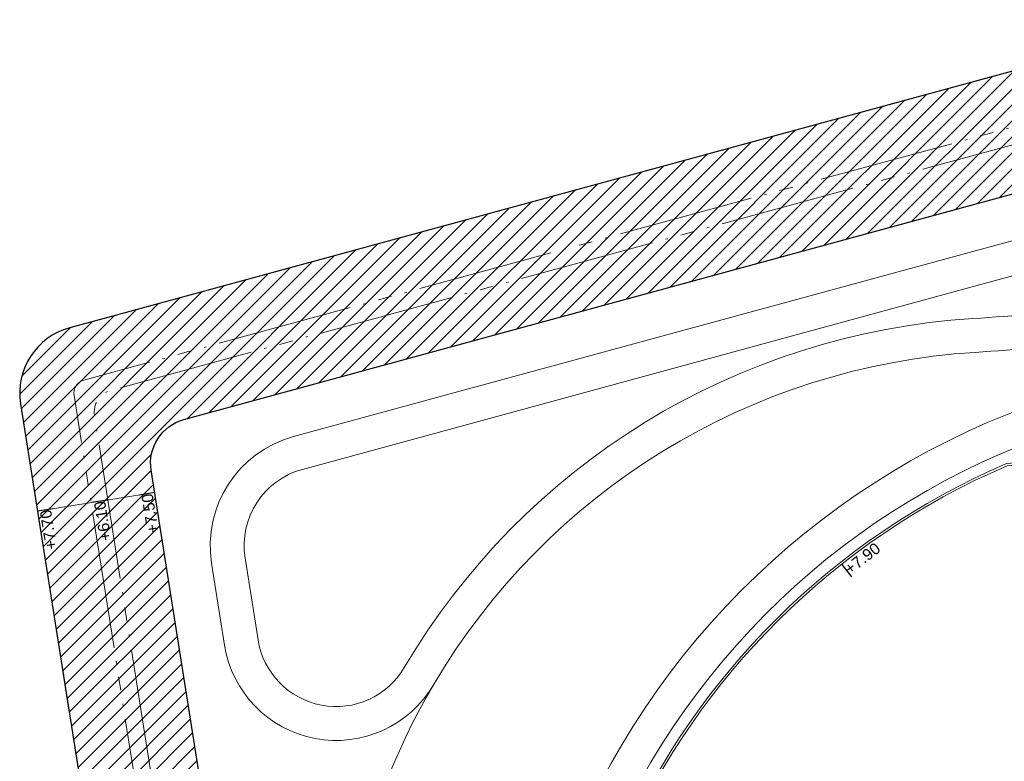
# Model space of a CAD drawing. Extents: x 98477 to 100410, y 398052 to 398969.
# Tile 159 of 256: x 98477 to 98521, y 398431 to 398463. Entities that reach past the tile are written whole.
import ezdxf
from ezdxf.enums import TextEntityAlignment as Align

# ---------------------------------------------------------------- set-up
doc = ezdxf.new("R2010")
doc.units = 0
doc.linetypes.add('RI-DRAIN', pattern=[9.2, 6, -0.6, 0.1, -0.6, 0.6, -0.6, 0.1, -0.6])
for name, color, linetype, lineweight in [('N-GW-bodem A-watergang', 140, 'RI-DRAIN', 9), ('N-GW-hoogtelijn laagte NAP +6.50', 110, 'AL-HOOGTELIJN +6.50', 18), ('N-GW-hoogtelijn laagte NAP +7.00', 100, 'AL-HOOGTELIJN +7.00', 18), ('N-GW-hoogtelijn laagte NAP +7.50', 90, 'AL-HOOGTELIJN +7.50', 18), ('N-GW-hoogtelijn laagte NAP +8.00', 80, 'AL-HOOGTELIJN +8.00', 18), ('N-GW-insteek A-watergang', 160, 'RI-DRAIN', 18), ('X-AL-hoogtelijn - Niv 1', 1, 'AL-HOOGTELIJN', 18), ('X-AL-planthoogte VERWERKT', 180, 'Continuous', 25), ('X-AL-rapporttekening blauw', 125, 'Continuous', 25)]:
    doc.layers.add(name, color=color, linetype=linetype, lineweight=lineweight)
doc.layers.add('X-AL-contourlijnen', color=30, linetype='Continuous', plot=False)
doc.layers.add('X-AL-hulplijn', color=30, linetype='Continuous', plot=False)
doc.styles.add('CS Annotative', font='arial.ttf')
doc.styles.get("Standard").update_dxf_attribs({"font": 'txt.shx'})
doc.linetypes.add('AL-HOOGTELIJN', pattern='A,10,-1.5,["H",Standard,S=0.9,R=0,X=-0.3,Y=-0.45],-1.5,30', length=43)
doc.linetypes.add('AL-HOOGTELIJN +6.50', pattern='A,7.5,-1.5,["+6.50",Standard,S=0.9,R=0,X=-0.3,Y=-0.45],-4.5,22.5', length=36)
doc.linetypes.add('AL-HOOGTELIJN +7.00', pattern='A,7.5,-1.5,["+7.00",Standard,S=0.9,R=0,X=-0.3,Y=-0.45],-4.5,22.5', length=36)
doc.linetypes.add('AL-HOOGTELIJN +7.50', pattern='A,7.5,-1.5,["+7.50",Standard,S=0.9,R=0,X=-0.3,Y=-0.45],-4.5,22.5', length=36)
doc.linetypes.add('AL-HOOGTELIJN +8.00', pattern='A,7.5,-1.5,["+8.00",Standard,S=0.9,R=0,X=-0.3,Y=-0.45],-4.5,22.5', length=36)

# ---------------------------------------------------------------- blocks, each defined once
blk = doc.blocks.new('*U321')
at = {"layer": 'X-AL-hulplijn', "flags": 128}
blk.add_lwpolyline([(0.13, 0.325), (-0.13, -0.325)], dxfattribs=at)
at = {"layer": 'X-AL-planthoogte VERWERKT', "linetype": 'Continuous', "style": 'CS Annotative'}
blk.add_attdef('HOOGTE-RECHTS', text='', height=0.5, rotation=201.7322, dxfattribs=at).set_placement((0, 0), align=Align.MIDDLE_LEFT)
blk = doc.blocks.new('*U459')
at = {"layer": 'X-AL-hulplijn', "flags": 128}
blk.add_lwpolyline([(-0.349, -0.031), (0.349, 0.031)], dxfattribs=at)
at = {"layer": 'X-AL-planthoogte VERWERKT', "linetype": 'Continuous', "style": 'CS Annotative'}
blk.add_attdef('HOOGTE-LINKS', text='', height=0.5, rotation=275.1006, dxfattribs=at).set_placement((0, 0), align=Align.MIDDLE_RIGHT)
blk = doc.blocks.new('*U460')
at = {"layer": 'X-AL-hulplijn', "flags": 128}
blk.add_lwpolyline([(-0.349, -0.031), (0.349, 0.031)], dxfattribs=at)
at = {"layer": 'X-AL-planthoogte VERWERKT', "linetype": 'Continuous', "style": 'CS Annotative'}
blk.add_attdef('HOOGTE-LINKS', text='', height=0.5, rotation=275.1006, dxfattribs=at).set_placement((0, 0), align=Align.MIDDLE_RIGHT)
blk = doc.blocks.new('*U461')
at = {"layer": 'X-AL-hulplijn', "flags": 128}
blk.add_lwpolyline([(-0.349, -0.031), (0.349, 0.031)], dxfattribs=at)
at = {"layer": 'X-AL-planthoogte VERWERKT', "linetype": 'Continuous', "style": 'CS Annotative'}
blk.add_attdef('HOOGTE-LINKS', text='', height=0.5, rotation=275.1006, dxfattribs=at).set_placement((0, 0), align=Align.MIDDLE_RIGHT)

msp = doc.modelspace()

# ---------------------------------------------------------------- hatches: boundary and pattern name
at = {"layer": 'X-AL-rapporttekening blauw'}
h = msp.add_hatch(dxfattribs=at)
h.set_pattern_fill('ANSI31', color=256, scale=20)
h.set_pattern_definition([(45, (0, 0), (-0.3535533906, 0.3535533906), [])])
edge = h.paths.add_edge_path()
edge.add_line((98524.798, 398462.075), (98479.448, 398449.729))
edge.add_arc((98480.237, 398446.834), 3, 105.2304, 188.983)
edge.add_line((98477.273, 398446.365), (98539.385, 398053.451))
edge.add_arc((98541.46, 398053.779), 2.1, 188.983, 288.983)
edge.add_line((98542.143, 398051.793), (98543.151, 398052.14))
edge.add_arc((98542.468, 398054.125), 2.1, 288.983, 368.983)
edge.add_line((98544.542, 398054.453), (98483.054, 398443.422))
edge.add_arc((98485.029, 398443.734), 2, 105.2304, 188.983, ccw=False)
edge.add_line((98484.504, 398445.664), (98526.177, 398457.01))
edge.add_arc((98522.171, 398471.724), 15.25, 285.2304, 300.915)
edge.add_arc((98528.927, 398460.442), 2.1, 300.915, 400.1042)
edge.add_line((98530.533, 398461.795), (98529.847, 398462.61))
edge.add_arc((98528.241, 398461.257), 2.1, 40.1042, 120.1097)
edge.add_arc((98522.171, 398471.724), 10, 285.2304, 300.1097, ccw=False)

# ---------------------------------------------------------------- linework, layer by layer
at = {"layer": 'N-GW-bodem A-watergang', "flags": 128}
msp.add_lwpolyline([(98525.428, 398459.76, 0.051831), (98527.819, 398460.685, -1), (98528.161, 398460.018, -0.051831), (98525.625, 398459.036), (98481.271, 398446.96, 0.382626), (98480.546, 398445.839), (98542.409, 398054.496, -1), (98541.668, 398054.379), (98479.644, 398446.74, -0.382626), (98480.079, 398447.413)], format="xyb", close=True, dxfattribs=at)
at = {"layer": 'N-GW-hoogtelijn laagte NAP +6.50', "flags": 128}
msp.add_lwpolyline([(98531.205, 398452.42), (98531.041, 398453.59, 0.464796), (98529.746, 398454.403, -0.010842), (98527.667, 398453.788), (98489.748, 398443.464, 0.382626), (98487.211, 398439.541), (98487.783, 398435.922, 0.703498), (98494.255, 398434.691, -0.248863), (98519.422, 398450.137, 0.021289), (98530.362, 398451.292, 0.411828)], format="xyb", close=True, dxfattribs=at)
at = {"layer": 'N-GW-hoogtelijn laagte NAP +7.00', "flags": 128}
msp.add_lwpolyline([(98532.691, 398452.629, -0.411828), (98530.583, 398449.808, -0.021289), (98519.516, 398448.64, 0.248863), (98495.548, 398433.93, -0.703498), (98486.301, 398435.688), (98485.729, 398439.307, -0.382626), (98489.354, 398444.912), (98527.87, 398455.398, 0.007567), (98529.324, 398455.818, -0.460819), (98532.53, 398453.774)], format="xyb", close=True, dxfattribs=at)
msp.add_lwpolyline([(98495.548, 398433.93, 0.174131), (98491.763, 398414.005), (98502.304, 398347.452, 0.243346), (98508.841, 398338.571, 0.083246), (98512.64, 398337.425, 0.138469), (98551.876, 398343.296, -0.006162), (98565.16, 398349.091, -0.492409), (98566.539, 398348.309), (98568.233, 398336.249, -0.342739), (98567.623, 398335.185, 0.011531), (98566.166, 398334.547, -0.04031), (98551.002, 398328.922), (98536.741, 398324.904, 0.175514), (98517.37, 398311.013, 0.178572), (98511.428, 398287.525, 0.038352), (98527.313, 398201.357, 0.186216), (98533.44, 398192.905, 0.155799), (98541.951, 398190.584, 0.012178), (98566.807, 398192.257, -0.4002), (98567.889, 398191.4), (98568.327, 398188.281, -0.414214), (98567.476, 398187.152), (98554.108, 398185.273, 0.217662), (98536.943, 398174.312, 0.093315), (98533.514, 398165.92), (98533.497, 398165.835, 0.085542), (98532.97, 398148.859), (98546.412, 398053.213)], format="xyb", dxfattribs=at)
at = {"layer": 'N-GW-hoogtelijn laagte NAP +7.50', "flags": 128}
msp.add_lwpolyline([(98533.798, 398444.749), (98533.525, 398446.692, 0.417589), (98531.243, 398448.391, -0.003814), (98529.247, 398448.102, 0.465998), (98500.65, 398402.768, -0.113168), (98505.147, 398349.368, 0.53296), (98515.019, 398340.483, -0.069821), (98527.272, 398341.8, 0.111268), (98558.144, 398347.715, -0.003796), (98566.377, 398351.229)], format="xyb", dxfattribs=at)
at = {"layer": 'N-GW-hoogtelijn laagte NAP +8.00'}
msp.add_lwpolyline([(98567.867, 398354.658, -0.155149), (98527.32, 398343.3, 0.069821), (98514.653, 398341.938, -0.53296), (98506.632, 398349.157, 0.113168), (98502.079, 398403.225, -0.465998), (98529.45, 398446.616, 0.003814), (98531.469, 398446.908)], format="xyb", dxfattribs=at)
at = {"layer": 'N-GW-insteek A-watergang', "flags": 128}
msp.add_lwpolyline([(98526.177, 398457.01, 0.068544), (98530.006, 398458.641, 0.462008), (98530.533, 398461.795), (98529.847, 398462.61, 0.363997), (98527.187, 398463.074, -0.065015), (98524.798, 398462.075), (98479.448, 398449.729, 0.382626), (98477.273, 398446.365), (98539.385, 398053.451, 0.466308), (98542.143, 398051.793), (98543.151, 398052.14, 0.36397), (98544.542, 398054.453), (98483.054, 398443.422, -0.382626), (98484.504, 398445.664), (98526.177, 398457.01)], format="xyb", dxfattribs=at)
at = {"layer": 'X-AL-contourlijnen', "flags": 128}
msp.add_lwpolyline([(98524.798, 398462.075), (98479.448, 398449.729, 0.382626), (98477.273, 398446.365), (98539.385, 398053.451, 0.466308), (98542.143, 398051.793), (98543.151, 398052.14, 0.36397), (98544.542, 398054.453), (98483.054, 398443.422, -0.382626), (98484.504, 398445.664), (98526.177, 398457.01, 0.068544), (98530.006, 398458.641, 0.462008), (98530.533, 398461.795), (98529.847, 398462.61, 0.363997), (98527.187, 398463.074, -0.065015)], format="xyb", close=True, dxfattribs=at)
at = {"layer": 'X-AL-hoogtelijn - Niv 1', "flags": 128}
for points in [[(98520.906, 398443.721, 0.385734), (98502.555, 398403.377, -0.113168), (98507.127, 398349.087, 0.53296), (98514.531, 398342.423, -0.069825), (98527.337, 398343.799, 0.157268), (98568.068, 398355.391), (98567.23, 398361.355, 0.414214), (98564.406, 398363.482), (98522.32, 398357.568), (98521.095, 398366.282), (98543.871, 398369.483), (98533.235, 398445.162, -0.022872)], [(98520.93, 398443.623, 0.385585), (98502.65, 398403.407, -0.113168), (98507.226, 398349.073, 0.53296), (98514.507, 398342.52, -0.069825), (98527.34, 398343.899, 0.157035), (98567.96, 398355.44), (98567.131, 398361.341, 0.414214), (98564.42, 398363.383), (98522.234, 398357.455), (98520.982, 398366.367), (98543.758, 398369.568), (98533.15, 398445.047, -0.022652)]]:
    msp.add_lwpolyline(points, format="xyb", close=True, dxfattribs=at)
at = {"layer": 'X-AL-hoogtelijn - Niv 1', "ltscale": 0.25, "flags": 128}
msp.add_lwpolyline([(98478.024, 398441.614), (98483.21, 398442.434)], dxfattribs=at)

# ---------------------------------------------------------------- block references
at = {"layer": 'X-AL-planthoogte VERWERKT', "rotation": 183.8823758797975}
for name, p, values in [('*U460', (98482.864, 398442.379), {'HOOGTE-LINKS': '+7.50'}), ('*U459', (98478.37, 398441.669), {'HOOGTE-LINKS': '+7.70'}), ('*U461', (98480.765, 398442.048), {'HOOGTE-LINKS': '+6.10'})]:
    msp.add_blockref(name, p, dxfattribs=at).add_auto_attribs(values)
at = {"layer": 'X-AL-planthoogte VERWERKT'}
ref = msp.add_blockref('*U321', (98513.829, 398438.981), dxfattribs=dict(at, yscale=-0.9999999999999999, rotation=196.0000000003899))
ref.add_attrib('HOOGTE-RECHTS', '+7.90', dxfattribs={"linetype": 'Continuous', "height": 0.5, "rotation": 37.7322, "style": 'CS Annotative'}).set_placement((98513.829, 398438.981), align=Align.MIDDLE_LEFT)

doc.saveas('drawing.dxf')
